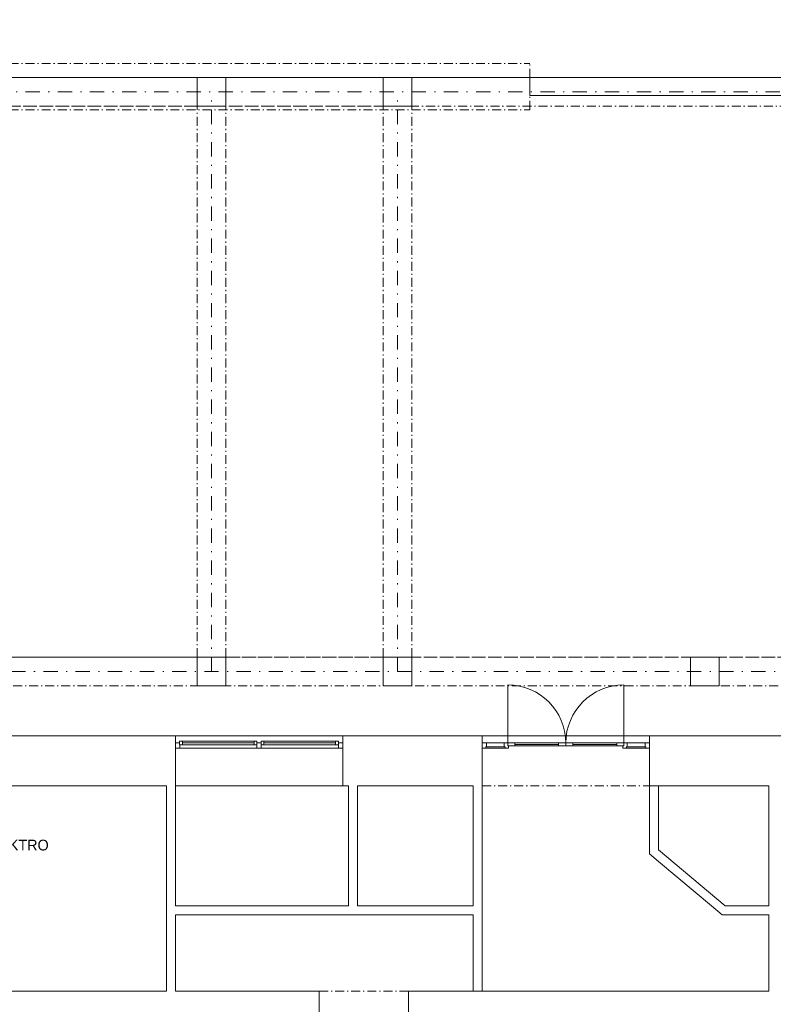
# Model space of a CAD drawing. Header units: millimetres. Extents: x -13540 to 53600, y -21460 to 10383.
# Tile 15 of 20: x 19918 to 30457, y -3752 to 10010. Entities that reach past the tile are written whole.
import ezdxf

# ---------------------------------------------------------------- set-up
doc = ezdxf.new("R2010")
doc.units = ezdxf.units.MM
doc.header["$MEASUREMENT"] = 0
doc.set_wipeout_variables(frame=1)
for name, pattern in [('Wipeout_Contour', [1000, 0, -1000]), ('Čerchovaná', [450, 200, -117.5, 15, -117.5]), ('Čerchovaná M', [225, 125, -42.5, 15, -42.5])]:
    doc.linetypes.add(name, pattern=pattern)
for name, color, linetype in [('02_Desky', 7, 'Continuous'), ('02_Zdi VNITŘNÍ - nenosné', 7, 'Continuous'), ('02_Zdi VNITŘNÍ - nosné', 7, 'Continuous'), ('02_Zdi VNĚJŠÍ - nosné.obálka', 7, 'Continuous'), ('05_Podlahy', 7, 'Continuous'), ('Nové_01_Zóny.byty', 7, 'Continuous'), ('Nové_02_Desky', 7, 'Continuous'), ('Nové_02_Sloupy - nosné', 7, 'Continuous'), ('Nové_02_Trámy - nenosné', 7, 'Continuous'), ('Nové_02_Trámy - nosné', 7, 'Continuous'), ('Nové_02_Zdi VNĚJŠÍ - nosné.obálka', 7, 'Continuous'), ('Nové_05_Podhledy', 7, 'Continuous'), ('Nové_05_Podlahy', 7, 'Continuous'), ('Nové_Výplně – Řezové', 7, 'Continuous'), ('Nové_Zóny – Razítka', 7, 'Continuous'), ('Otvory – Dveře', 7, 'Continuous'), ('Otvory – Okna', 7, 'Continuous')]:
    doc.layers.add(name, color=color, linetype=linetype)

msp = doc.modelspace()

# ---------------------------------------------------------------- linework, layer by layer
at = {"layer": '02_Zdi VNITŘNÍ - nenosné', "color": 251, "linetype": 'Continuous', "lineweight": 0}
msp.add_line((21970, -2375), (21970, -2500), dxfattribs=at)
at = {"layer": '02_Zdi VNITŘNÍ - nenosné', "color": 251, "linetype": 'Continuous', "lineweight": 0, "flags": 128}
for points in [[(21970, -700), (21970, -3570)], [(22095, -2375), (22095, -700)], [(24516, -700), (24516, -2375)], [(24641, -2375), (24641, -700)], [(26260, -700), (26260, -2375)], [(26385, -3570), (26385, -700)], [(28850, -700), (28725, -700)], [(28725, -700), (28725, -1650)], [(28850, -1592), (28850, -700)], [(30395, -700), (30395, -2375)], [(28725, -1650), (28850, -1755)], [(29785, -2375), (28850, -1592)], [(28850, -1755), (29591, -2375)], [(24516, -2375), (22095, -2375)], [(26260, -2375), (24641, -2375)], [(29740, -2500), (29591, -2375)], [(30395, -2375), (29785, -2375)], [(22095, -3570), (22095, -2500)], [(22095, -2500), (26260, -2500)], [(26260, -2500), (26260, -3570)], [(29740, -2500), (30395, -2500)], [(30395, -2500), (30395, -3570)], [(26260, -3570), (26385, -3570)]]:
    msp.add_lwpolyline(points, dxfattribs=at)
at = {"layer": '02_Zdi VNITŘNÍ - nosné', "color": 251, "linetype": 'Continuous', "lineweight": 0}
for p, q in [((24105, -3570), (24105, -4270)), ((25355, -3570), (25355, -4270))]:
    msp.add_line(p, q, dxfattribs=at)
at = {"layer": '02_Zdi VNITŘNÍ - nosné', "color": 251, "linetype": 'Continuous', "lineweight": 0, "flags": 128}
for points in [[(21970, -3570), (17305, -3570)], [(24105, -3570), (22095, -3570)], [(30395, -3570), (25355, -3570)]]:
    msp.add_lwpolyline(points, dxfattribs=at)
at = {"layer": '02_Zdi VNĚJŠÍ - nosné.obálka', "color": 251, "linetype": 'Continuous', "lineweight": 0}
for p, q in [((22095, -100), (22095, -170)), ((24435, -100), (24435, -170)), ((26385, -100), (26385, -170)), ((28725, -100), (28725, -170)), ((22095, -170), (22095, -700)), ((24435, -170), (24435, -700)), ((26385, -170), (26385, -700)), ((28725, -170), (28725, -700))]:
    msp.add_line(p, q, dxfattribs=at)
at = {"layer": '02_Zdi VNĚJŠÍ - nosné.obálka', "color": 251, "linetype": 'Continuous', "lineweight": 0, "flags": 128}
for points in [[(18500, -700), (21970, -700)], [(24435, -700), (24516, -700)], [(24641, -700), (26260, -700)], [(28725, -700), (30395, -700)]]:
    msp.add_lwpolyline(points, dxfattribs=at)
at = {"layer": 'Nové_01_Zóny.byty', "color": 251, "linetype": 'Continuous', "lineweight": 0, "flags": 128}
msp.add_lwpolyline([(21970, -3570), (21970, -700), (18500, -700), (17305, -700), (17305, -3570)], close=True, dxfattribs=at)
at = {"layer": 'Nové_02_Trámy - nenosné', "color": 251, "linetype": 'Čerchovaná M', "lineweight": 0}
msp.add_line((5600, 9400), (27050, 9400), dxfattribs=at)
at = {"layer": 'Otvory – Dveře', "color": 251, "linetype": 'Continuous', "lineweight": 0}
for p, q in [((26445, -100), (26385, -100)), ((26385, -100), (26385, -170)), ((26385, -100), (26385, -170)), ((26385, -100), (26385, -170)), ((26445, -152), (26445, -100)), ((26695, -100), (26445, -100)), ((26743, -100), (26695, -100)), ((26695, -100), (26695, -152)), ((26743, -140), (26743, -100)), ((26843, -100), (26743, -100)), ((26743, -100), (26743, -140)), ((26843, -140), (26843, -100)), ((27455, -120), (26843, -120)), ((27555, -100), (27455, -100)), ((27455, -100), (27455, -140)), ((27555, -100), (27655, -100)), ((27555, -140), (27555, -100)), ((27555, -140), (27555, -100)), ((27655, -100), (27655, -140)), ((27655, -120), (28267, -120)), ((28267, -140), (28267, -100)), ((28267, -100), (28367, -100)), ((28415, -100), (28367, -100)), ((28367, -100), (28367, -140)), ((28367, -100), (28367, -140)), ((28415, -152), (28415, -100)), ((28665, -100), (28415, -100)), ((28725, -100), (28665, -100)), ((28665, -100), (28665, -152)), ((28725, -170), (28725, -100)), ((28725, -100), (28725, -170)), ((28725, -100), (28725, -170)), ((26385, -170), (26435, -170)), ((26385, -170), (26385, -700)), ((26435, -170), (26435, -152)), ((26435, -152), (26445, -152)), ((26445, -152), (26695, -152)), ((26695, -152), (26705, -152)), ((26705, -152), (26705, -170)), ((26705, -170), (26755, -170)), ((26755, -140), (26743, -140)), ((26743, -140), (26843, -140)), ((26755, -170), (26755, -140)), ((27455, -140), (27555, -140)), ((27655, -140), (27555, -140)), ((28367, -140), (28267, -140)), ((28367, -140), (28355, -140)), ((28355, -140), (28355, -170)), ((28355, -170), (28405, -170)), ((28405, -170), (28405, -152)), ((28405, -152), (28415, -152)), ((28665, -152), (28415, -152)), ((28665, -152), (28675, -152)), ((28675, -152), (28675, -170)), ((28675, -170), (28725, -170)), ((28725, -170), (28725, -700)), ((24105, -3570), (24105, -4270)), ((25355, -3570), (25355, -4270))]:
    msp.add_line(p, q, dxfattribs=at)
at = {"layer": 'Otvory – Dveře', "color": 251, "linetype": 'Čerchovaná M', "lineweight": 0}
for p, q in [((26385, -700), (28725, -700)), ((24105, -3570), (25355, -3570))]:
    msp.add_line(p, q, dxfattribs=at)
at = {"layer": 'Otvory – Dveře', "color": 251, "linetype": 'Continuous', "lineweight": 0, "flags": 128}
for points in [[(26695, -152), (26445, -152), (26445, -100), (26695, -100)], [(27455, -100), (26843, -100), (26843, -120), (27455, -120)], [(27455, -120), (26843, -120), (26843, -140), (27455, -140)], [(27655, -100), (28267, -100), (28267, -120), (27655, -120)], [(27655, -120), (28267, -120), (28267, -140), (27655, -140)], [(28665, -100), (28415, -100), (28415, -152), (28665, -152)], [(26705, -170), (26435, -170), (26435, -152), (26705, -152)], [(28405, -170), (28675, -170), (28675, -152), (28405, -152)]]:
    msp.add_lwpolyline(points, close=True, dxfattribs=at)
at = {"layer": 'Otvory – Okna', "color": 251, "linetype": 'Continuous', "lineweight": 0}
for p, q in [((22154, -100), (22095, -100)), ((22095, -100), (22095, -170)), ((22095, -100), (22095, -170)), ((22194, -75), (22154, -75)), ((22154, -75), (22154, -125)), ((22154, -125), (22154, -100)), ((22155, -125), (22154, -125)), ((22154, -125), (22194, -125)), ((22155, -170), (22155, -125)), ((23196, -75), (22194, -75)), ((22194, -125), (22194, -75)), ((23196, -75), (22194, -75)), ((23196, -100), (22194, -100)), ((22194, -125), (23196, -125)), ((23236, -75), (23196, -75)), ((23196, -75), (23196, -125)), ((23196, -125), (23236, -125)), ((23236, -125), (23235, -125)), ((23235, -125), (23235, -170)), ((23236, -125), (23236, -75)), ((23265, -100), (23236, -100)), ((23236, -100), (23236, -125)), ((23294, -100), (23265, -100)), ((23334, -75), (23294, -75)), ((23294, -75), (23294, -125)), ((23294, -125), (23294, -100)), ((23295, -125), (23294, -125)), ((23294, -125), (23334, -125)), ((23295, -170), (23295, -125)), ((24336, -75), (23334, -75)), ((23334, -125), (23334, -75)), ((24336, -75), (23334, -75)), ((24336, -100), (23334, -100)), ((23334, -125), (24336, -125)), ((24376, -75), (24336, -75)), ((24336, -75), (24336, -125)), ((24336, -125), (24376, -125)), ((24376, -125), (24375, -125)), ((24375, -125), (24375, -170)), ((24376, -125), (24376, -75)), ((24435, -100), (24376, -100)), ((24376, -100), (24376, -125)), ((24435, -100), (24435, -170)), ((24435, -100), (24435, -170)), ((22095, -170), (22155, -170)), ((22095, -170), (22095, -700)), ((22155, -170), (23235, -170)), ((23235, -170), (23265, -170)), ((23265, -170), (23295, -170)), ((23295, -170), (24375, -170)), ((24375, -170), (24435, -170)), ((24435, -170), (24435, -700)), ((24435, -700), (22095, -700))]:
    msp.add_line(p, q, dxfattribs=at)

# ---------------------------------------------------------------- texts
at = {"layer": 'Nové_Zóny – Razítka', "color": 251, "lineweight": 0, "insert": (18195, -1452), "char_height": 150, "attachment_point": 1}
msp.add_mtext('\\A1;ROZVODNA ELEKTRO', dxfattribs=at)

# ---------------------------------------------------------------- wipeouts: each hides what was drawn before it
at = {"color": 251, "linetype": 'Wipeout_Contour', "lineweight": 0, "ltscale": 515663.541016}
msp.add_wipeout([(5200, 9200), (30580, 9200), (30580, 7880), (33020, 7880), (33020, 9200), (34000, 9200), (34000, 8800), (36200, 8800), (36200, 9200), (36600, 9200), (36600, 4990), (41780, 4990), (41780, 0), (18500, 0), (18500, 1099), (13800, 1099), (13800, 0), (5200, 0)], dxfattribs=at).dxf.layer = '05_Podlahy'

# ---------------------------------------------------------------- next in the draw order: linework, layer by layer
at = {"layer": '02_Desky', "color": 251, "linetype": 'Continuous', "lineweight": 0, "flags": 128}
msp.add_lwpolyline([(-11600, -4870), (-4450, -4870), (-4450, -4270), (-700, -4270), (-700, -11470), (53600, -11470), (53600, 9980), (41780, 9980), (41780, 0), (18380, 0), (18100, 0), (18100, -700), (17305, -700), (14200, -700), (14200, 0), (13920, 0), (0, 0), (0, 10010), (-11600, 10010)], close=True, dxfattribs=at)
at = {"layer": '02_Zdi VNĚJŠÍ - nosné.obálka', "color": 251, "linetype": 'Continuous', "lineweight": 0}
for p, q in [((22095, 0), (22095, -100)), ((24435, 0), (24435, -100)), ((26385, 0), (26385, -100)), ((28725, 0), (28725, -100))]:
    msp.add_line(p, q, dxfattribs=at)
at = {"layer": '02_Zdi VNĚJŠÍ - nosné.obálka', "color": 251, "linetype": 'Continuous', "lineweight": 0, "flags": 128}
for points in [[(22095, 0), (20000, 0)], [(26385, 0), (24435, 0)], [(30645, 0), (28725, 0)]]:
    msp.add_lwpolyline(points, dxfattribs=at)
at = {"layer": '05_Podlahy', "color": 251, "linetype": 'Continuous', "lineweight": 0, "flags": 128}
msp.add_lwpolyline([(5200, 9200), (30580, 9200), (30580, 7880), (33020, 7880), (33020, 9200), (34000, 9200), (34000, 8800), (36200, 8800), (36200, 9200), (36600, 9200), (36600, 4990), (41780, 4990), (41780, 0), (18500, 0), (18500, 1099), (13800, 1099), (13800, 0), (5200, 0)], close=True, dxfattribs=at)
at = {"layer": 'Nové_02_Desky', "color": 251, "linetype": 'Continuous', "lineweight": 0, "flags": 128}
msp.add_lwpolyline([(5200, 9200), (5200, 0), (13920, 0), (13920, 700), (14200, 700), (14200, -700), (18100, -700), (18100, 700), (18380, 700), (18380, 0), (36600, 0), (36600, 9200)], close=True, dxfattribs=at)
at = {"layer": 'Nové_05_Podhledy', "color": 251, "linetype": 'Čerchovaná M', "lineweight": 0, "flags": 128}
msp.add_lwpolyline([(5600, 8800), (5600, 1100), (36201, 1100), (36200, 8800)], close=True, dxfattribs=at)
at = {"layer": 'Nové_05_Podlahy', "color": 251, "linetype": 'Continuous', "lineweight": 0, "flags": 128}
msp.add_lwpolyline([(5200, 9200), (5200, 0), (13800, 0), (13800, 700), (14200, 700), (14200, -700), (18100, -700), (18100, 700), (18500, 700), (18500, 0), (41780, 0), (41780, 2825), (36600, 2825), (36600, 9200), (32900, 9200), (32900, 8000), (30700, 8000), (30700, 9200)], close=True, dxfattribs=at)
at = {"layer": 'Otvory – Dveře', "color": 251, "linetype": 'Continuous', "lineweight": 0}
for p, q in [((26743, -100), (26743, 712)), ((28367, -100), (28367, 712)), ((26385, 0), (26385, -100)), ((28725, 0), (28725, -100))]:
    msp.add_line(p, q, dxfattribs=at)
at = {"layer": 'Otvory – Dveře', "color": 251, "linetype": 'Čerchovaná M', "lineweight": 0}
msp.add_line((26385, 0), (28725, 0), dxfattribs=at)
at = {"layer": 'Otvory – Dveře', "color": 251, "linetype": 'Continuous', "lineweight": 0}
for centre, start, end in [((26743, -100), 0, 90), ((28367, -100), 90, 180)]:
    msp.add_arc(centre, 812, start, end, dxfattribs=at)
at = {"layer": 'Otvory – Okna', "color": 251, "linetype": 'Continuous', "lineweight": 0}
for p, q in [((24435, 0), (22095, 0)), ((22095, 0), (22095, -100)), ((24435, 0), (24435, -100))]:
    msp.add_line(p, q, dxfattribs=at)

# ---------------------------------------------------------------- next in the draw order: wipeouts: each hides what was drawn before it
at = {"color": 251, "linetype": 'Wipeout_Contour', "lineweight": 0, "ltscale": 97307.748006}
msp.add_wipeout([(22400, 8800), (22800, 8800), (22800, 9200), (22400, 9200)], dxfattribs=at).dxf.layer = 'Nové_Výplně – Řezové'
at = {"color": 251, "linetype": 'Wipeout_Contour', "lineweight": 0, "ltscale": 107038.675229}
msp.add_wipeout([(25000, 8800), (25400, 8800), (25400, 9200), (25000, 9200)], dxfattribs=at).dxf.layer = 'Nové_Výplně – Řezové'
at = {"color": 251, "linetype": 'Wipeout_Contour', "lineweight": 0, "ltscale": 121090.732334}
msp.add_wipeout([(27050, 8950), (30700, 8950), (30700, 9200), (27050, 9200)], dxfattribs=at).dxf.layer = 'Nové_Výplně – Řezové'
at = {"color": 251, "linetype": 'Wipeout_Contour', "lineweight": 0, "ltscale": 90475.18886}
msp.add_wipeout([(22400, 700), (22800, 700), (22800, 1100), (22400, 1100)], dxfattribs=at).dxf.layer = 'Nové_Výplně – Řezové'
at = {"color": 251, "linetype": 'Wipeout_Contour', "lineweight": 0, "ltscale": 100867.436845}
msp.add_wipeout([(25000, 700), (25400, 700), (25400, 1100), (25000, 1100)], dxfattribs=at).dxf.layer = 'Nové_Výplně – Řezové'
at = {"color": 251, "linetype": 'Wipeout_Contour', "lineweight": 0, "ltscale": 118057.612369}
msp.add_wipeout([(29300, 700), (29700, 700), (29700, 1100), (29300, 1100)], dxfattribs=at).dxf.layer = 'Nové_Výplně – Řezové'

# ---------------------------------------------------------------- next in the draw order: linework, layer by layer
at = {"layer": 'Nové_02_Sloupy - nosné', "color": 251, "linetype": 'Continuous', "lineweight": 0, "flags": 128}
for points in [[(22400, 8800), (22800, 8800), (22800, 9200), (22400, 9200)], [(25000, 8800), (25400, 8800), (25400, 9200), (25000, 9200)], [(22400, 700), (22800, 700), (22800, 1100), (22400, 1100)], [(25000, 700), (25400, 700), (25400, 1100), (25000, 1100)], [(29300, 700), (29700, 700), (29700, 1100), (29300, 1100)]]:
    msp.add_lwpolyline(points, close=True, dxfattribs=at)
at = {"layer": 'Nové_02_Trámy - nenosné', "color": 251, "linetype": 'Čerchovaná M', "lineweight": 0}
for p, q in [((27050, 8750), (27050, 9400)), ((5600, 8750), (27050, 8750))]:
    msp.add_line(p, q, dxfattribs=at)
at = {"layer": 'Nové_02_Trámy - nosné', "color": 251, "linetype": 'Čerchovaná M', "lineweight": 0}
for p, q in [((36600, 9200), (5200, 9200)), ((22400, 8800), (14200, 8800)), ((22400, 1100), (22400, 8800)), ((22800, 1100), (22800, 8800)), ((25000, 8800), (22800, 8800)), ((25000, 1100), (25000, 8800)), ((25400, 1100), (25400, 8800)), ((33600, 8800), (25400, 8800)), ((14200, 1100), (22400, 1100)), ((22800, 1100), (25000, 1100)), ((25400, 1100), (33600, 1100)), ((5200, 700), (36600, 700))]:
    msp.add_line(p, q, dxfattribs=at)
at = {"layer": 'Nové_02_Trámy - nosné', "color": 251, "linetype": 'Čerchovaná', "lineweight": 0}
for p, q in [((36400, 9000), (5400, 9000)), ((22600, 900), (22600, 9000)), ((25200, 900), (25200, 9000)), ((5400, 900), (36400, 900))]:
    msp.add_line(p, q, dxfattribs=at)
at = {"layer": 'Nové_02_Zdi VNĚJŠÍ - nosné.obálka', "color": 251, "linetype": 'Continuous', "lineweight": 0, "flags": 128}
for points in [[(30700, 9200), (27050, 9200)], [(27050, 9200), (27050, 8950)], [(27050, 8950), (30580, 8950)]]:
    msp.add_lwpolyline(points, dxfattribs=at)

doc.saveas('drawing.dxf')
